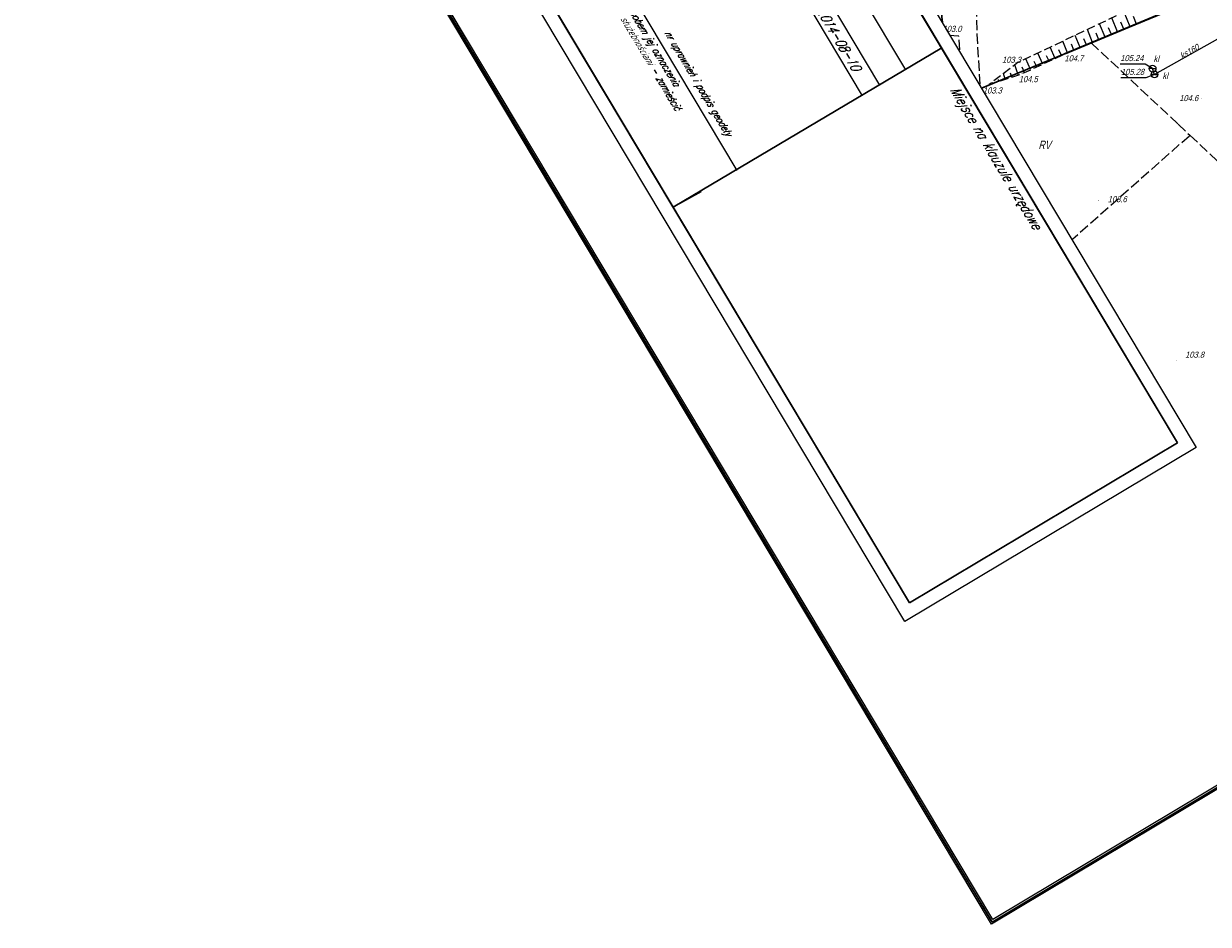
# Model space of a CAD drawing. Extents: x 6530721 to 6531385, y 5978377 to 5979143.
# Tile 1 of 146: x 6530873 to 6531048, y 5978503 to 5978636. Entities that reach past the tile are written whole.
import ezdxf
from ezdxf.enums import TextEntityAlignment as Align

# ---------------------------------------------------------------- set-up
doc = ezdxf.new("R2010")
doc.units = 0
doc.set_wipeout_variables(frame=1)
for name, pattern in [('AB_rokocin 2014-08-13 AC2004$0$1.5_0.5', [2, 1.5, -0.5]), ('AB_rokocin 2014-08-13 AC2004$0$823-500', [1.75, 1.25, -0.5]), ('AB_rokocin 2014-08-13 AC2004$0$l217_500', [2, 1.5, -0.5]), ('AB_rokocin 2014-08-13 AC2004$0$l219_500', [0])]:
    doc.linetypes.add(name, pattern=pattern)
for name, color, linetype, lineweight in [('AB-wymiarowa', 7, 'Continuous', 30), ('AB_rokocin 2014-08-13 AC2004$0$!arkusz4', 7, 'Continuous', 18), ('AB_rokocin 2014-08-13 AC2004$0$203-Punkt załamania granicy działki nie stabilizowany', 7, 'Continuous', 18), ('AB_rokocin 2014-08-13 AC2004$0$209-Opis konturu klasyfikacyjnego', 7, 'Continuous', 18), ('AB_rokocin 2014-08-13 AC2004$0$217-Granica konturu klasyfikcyjnego', 7, 'Continuous', 18), ('AB_rokocin 2014-08-13 AC2004$0$219-Linia granicy', 7, 'Continuous', 18), ('AB_rokocin 2014-08-13 AC2004$0$820-Skarpa nieumocniona', 7, 'Continuous', 18), ('AB_rokocin 2014-08-13 AC2004$0$823-Szczyt skarpy nieumocninej', 7, 'Continuous', 18), ('AB_rokocin 2014-08-13 AC2004$0$824-Podnóże skarpy nieumocninej', 7, 'Continuous', 18), ('AB_rokocin 2014-08-13 AC2004$0$jezdnia (powierzchnia)', 7, 'Continuous', 18), ('AB_rokocin 2014-08-13 AC2004$0$ogrodzenie trwałe (linia)', 7, 'Continuous', 18), ('AB_rokocin 2014-08-13 AC2004$0$osadnik kanalizacji lokalnej (dół Chambeau) (powierzchnia)-SK - symbol', 7, 'Continuous', 18), ('AB_rokocin 2014-08-13 AC2004$0$osadnik kanalizacji lokalnej (dół Chambeau) (powierzchnia)-SK - symbol-Atr17', 7, 'Continuous', 18), ('AB_rokocin 2014-08-13 AC2004$0$osadnik kanalizacji lokalnej (dół Chambeau) (powierzchnia)-SK - symbol-Atr2', 7, 'Continuous', 18), ('AB_rokocin 2014-08-13 AC2004$0$przewód kanalizacyjny (linia)-SK', 7, 'Continuous', 18), ('AB_rokocin 2014-08-13 AC2004$0$przewód kanalizacyjny (linia)-SK-Atr1', 7, 'Continuous', 18), ('AB_rokocin 2014-08-13 AC2004$0$punkt wysokościowy naturalny', 7, 'Continuous', 18), ('AB_rokocin 2014-08-13 AC2004$0$punkt wysokościowy naturalny-Atr2', 7, 'Continuous', 18)]:
    doc.layers.add(name, color=color, linetype=linetype, lineweight=lineweight)
doc.styles.add('AB_rokocin 2014-08-13 AC2004$0$Standard', font='txt')
doc.styles.add('AB_rokocin 2014-08-13 AC2004$0$Style-ITALIC_1250', font='ITALIC_1250.shx')
doc.linetypes.add('AB_rokocin 2014-08-13 AC2004$0$902-500', pattern='A,3.75,0,[1,ksztalty.shx,S=0.5,R=0,X=0,Y=0],3.75', length=7.5)

# ---------------------------------------------------------------- blocks, each defined once
blk = doc.blocks.new('AB_rokocin 2014-08-13 AC2004$0$PW01')
at = {"linetype": 'Continuous', "lineweight": 13}
h = blk.add_hatch(color=0, dxfattribs=at)
edge = h.paths.add_edge_path()
edge.add_arc((0, 0), 0.045, 0, 360)
blk = doc.blocks.new('AB_rokocin 2014-08-13 AC2004$0$US07')
at = {"color": 0, "linetype": 'Continuous', "lineweight": 13}
for q in [(-0.5, 0), (0.5, 0)]:
    blk.add_line((0, 0), q, dxfattribs=at)
blk.add_circle((0, 0), 0.5, dxfattribs=at)
blk = doc.blocks.new('AB_rokocin 2014-08-13 AC2004$0$203')
at = {"linetype": 'Continuous', "lineweight": 0}
h = blk.add_hatch(color=0, dxfattribs=at)
edge = h.paths.add_edge_path()
edge.add_arc((0, 0), 0.045, 0, 360)
blk = doc.blocks.new('AB_rokocin 2014-08-13 AC2004')
at = {"layer": 'AB_rokocin 2014-08-13 AC2004$0$217-Granica konturu klasyfikcyjnego', "color": 3, "linetype": 'AB_rokocin 2014-08-13 AC2004$0$l217_500', "lineweight": 18, "flags": 128}
for points in [[(6531003.58, 5978724.41), (6531009.36, 5978624.14)], [(6531003.58, 5978724.41), (6531009.36, 5978624.14)], [(6531030.64, 5978632.96), (6531064.84, 5978647.14)], [(6531009.36, 5978624.14), (6531030.64, 5978632.96)], [(6531030.64, 5978632.96), (6531043.46, 5978620.97)], [(6531009.36, 5978624.14), (6531009.41, 5978623.28)], [(6531043.46, 5978620.97), (6531045.22, 5978619.32)], [(6531026.04, 5978602.37), (6531045.22, 5978619.32)], [(6531045.22, 5978619.32), (6531063.91, 5978601.82)]]:
    blk.add_lwpolyline(points, dxfattribs=at)
at = {"layer": 'AB_rokocin 2014-08-13 AC2004$0$219-Linia granicy', "color": 92, "linetype": 'AB_rokocin 2014-08-13 AC2004$0$l219_500', "lineweight": 30, "flags": 128}
for points in [[(6531009.36, 5978624.14), (6531003.58, 5978724.41)], [(6531009.36, 5978624.14), (6531003.58, 5978724.41)], [(6531064.84, 5978647.14), (6531009.36, 5978624.14)], [(6531009.41, 5978623.28), (6531009.36, 5978624.14)]]:
    blk.add_lwpolyline(points, dxfattribs=at)
at = {"layer": 'AB_rokocin 2014-08-13 AC2004$0$820-Skarpa nieumocniona', "color": 252, "linetype": 'Continuous', "lineweight": 18}
for p, q in [((6531034.55, 5978634.57), (6531033.69, 5978636.63)), ((6531036.4, 5978635.34), (6531035.5, 5978637.49)), ((6531037.32, 5978635.72), (6531036.87, 5978636.82)), ((6531030.86, 5978633.03), (6531030.08, 5978634.91)), ((6531032.71, 5978633.8), (6531031.89, 5978635.77)), ((6531033.63, 5978634.18), (6531033.21, 5978635.19)), ((6531035.48, 5978634.95), (6531035.04, 5978636.01)), ((6531027.17, 5978631.49), (6531026.46, 5978633.19)), ((6531029.02, 5978632.26), (6531028.27, 5978634.05)), ((6531029.94, 5978632.65), (6531029.56, 5978633.56)), ((6531031.78, 5978633.42), (6531031.38, 5978634.38)), ((6531023.53, 5978629.83), (6531022.79, 5978631.45)), ((6531025.35, 5978630.67), (6531024.59, 5978632.31)), ((6531026.25, 5978631.09), (6531025.88, 5978631.91)), ((6531028.09, 5978631.88), (6531027.73, 5978632.75)), ((6531019.87, 5978628.22), (6531019.38, 5978629.71)), ((6531021.71, 5978629), (6531020.98, 5978630.59)), ((6531022.62, 5978629.41), (6531022.25, 5978630.22)), ((6531024.44, 5978630.25), (6531024.06, 5978631.06)), ((6531017.97, 5978627.59), (6531017.7, 5978628.42)), ((6531018.92, 5978627.9), (6531018.73, 5978628.48)), ((6531020.81, 5978628.58), (6531020.44, 5978629.37)), ((6531016.07, 5978626.97), (6531016.02, 5978627.13)), ((6531017.02, 5978627.28), (6531016.94, 5978627.53))]:
    blk.add_line(p, q, dxfattribs=at)
at = {"layer": 'AB_rokocin 2014-08-13 AC2004$0$823-Szczyt skarpy nieumocninej', "color": 252, "linetype": 'AB_rokocin 2014-08-13 AC2004$0$823-500', "lineweight": 18, "flags": 128}
blk.add_lwpolyline([(6531015.6, 5978626.81), (6531020.4, 5978628.39), (6531026.78, 5978631.33), (6531045.09, 5978638.96), (6531062.58, 5978646.16), (6531063.38, 5978646.98)], dxfattribs=at)
at = {"layer": 'AB_rokocin 2014-08-13 AC2004$0$824-Podnóże skarpy nieumocninej', "color": 252, "linetype": 'AB_rokocin 2014-08-13 AC2004$0$823-500', "lineweight": 18, "flags": 128}
blk.add_lwpolyline([(6531063.38, 5978646.98), (6531061.73, 5978647.96), (6531043.52, 5978641.3), (6531019.82, 5978630.04), (6531015.6, 5978626.81)], dxfattribs=at)
at = {"layer": 'AB_rokocin 2014-08-13 AC2004$0$jezdnia (powierzchnia)', "color": 252, "linetype": 'AB_rokocin 2014-08-13 AC2004$0$1.5_0.5', "lineweight": 18, "flags": 128}
for points in [[(6531012.57, 5978664.3), (6531013.07, 5978650.54), (6531013.54, 5978642.52), (6531013.78, 5978634.22), (6531014.58, 5978620.36), (6531014.75, 5978616.57)], [(6531005.73, 5978634.39), (6531004.48, 5978635.96)], [(6531011.12, 5978633.95), (6531007.34, 5978634.12), (6531005.72, 5978634.39)], [(6531012.07, 5978619.93), (6531011.72, 5978624.53), (6531011.12, 5978633.95)]]:
    blk.add_lwpolyline(points, dxfattribs=at)
at = {"layer": 'AB_rokocin 2014-08-13 AC2004$0$ogrodzenie trwałe (linia)', "color": 252, "linetype": 'AB_rokocin 2014-08-13 AC2004$0$902-500', "lineweight": 35, "flags": 128}
blk.add_lwpolyline([(6531062.58, 5978646.16), (6531045.09, 5978638.96), (6531026.78, 5978631.33)], dxfattribs=at)
at = {"layer": 'AB_rokocin 2014-08-13 AC2004$0$osadnik kanalizacji lokalnej (dół Chambeau) (powierzchnia)-SK - symbol-Atr2', "color": 34, "linetype": 'ByBlock', "flags": 128}
for points in [[(6531039.7, 5978629.15), (6531038.6, 5978629.81), (6531034.94, 5978629.81)], [(6531039.98, 5978628.3), (6531038.71, 5978627.77), (6531035.03, 5978627.77)]]:
    blk.add_lwpolyline(points, dxfattribs=at)
at = {"layer": 'AB_rokocin 2014-08-13 AC2004$0$przewód kanalizacyjny (linia)-SK', "color": 34, "linetype": 'Continuous', "lineweight": 18, "flags": 128}
blk.add_lwpolyline([(6531061.37, 5978624.7), (6531061.68, 5978625.77), (6531051.76, 5978634.88), (6531039.98, 5978628.3), (6531039.7, 5978629.15)], dxfattribs=at)
at = {"layer": 'AB_rokocin 2014-08-13 AC2004$0$203-Punkt załamania granicy działki nie stabilizowany', "color": 7, "linetype": 'Continuous', "lineweight": 18, "rotation": 171.887}
blk.add_blockref('AB_rokocin 2014-08-13 AC2004$0$203', (6531009.36, 5978624.14), dxfattribs=at)
at = {"layer": 'AB_rokocin 2014-08-13 AC2004$0$osadnik kanalizacji lokalnej (dół Chambeau) (powierzchnia)-SK - symbol', "color": 7, "linetype": 'Continuous', "lineweight": 18}
for p in [(6531039.7, 5978629.15), (6531039.98, 5978628.3)]:
    blk.add_blockref('AB_rokocin 2014-08-13 AC2004$0$US07', p, dxfattribs=at)
at = {"layer": 'AB_rokocin 2014-08-13 AC2004$0$punkt wysokościowy naturalny', "color": 7, "linetype": 'Continuous', "lineweight": 13}
for p in [(6531005.73, 5978634.39), (6531011.12, 5978633.95), (6531026.78, 5978631.33), (6531019.82, 5978630.04), (6531020.4, 5978628.39), (6531015.6, 5978626.81), (6531046.89, 5978624.69), (6531031.7, 5978609.72), (6531043.29, 5978586.11)]:
    blk.add_blockref('AB_rokocin 2014-08-13 AC2004$0$PW01', p, dxfattribs=at)
at = {"layer": 'AB_rokocin 2014-08-13 AC2004$0$209-Opis konturu klasyfikacyjnego', "color": 3, "linetype": 'Continuous', "lineweight": 20, "style": 'AB_rokocin 2014-08-13 AC2004$0$Standard', "oblique": 15, "width": 0.785}
blk.add_text('RV', height=1.25, dxfattribs=at).set_placement((6531022.85, 5978617.27))
at = {"layer": 'AB_rokocin 2014-08-13 AC2004$0$osadnik kanalizacji lokalnej (dół Chambeau) (powierzchnia)-SK - symbol-Atr17', "color": 7, "linetype": 'ByBlock', "lineweight": 20, "style": 'AB_rokocin 2014-08-13 AC2004$0$Standard', "oblique": 15, "width": 0.9}
for p in [(6531039.84, 5978630.15), (6531041.16, 5978627.64)]:
    blk.add_text('kl', height=0.9, dxfattribs=at).set_placement(p)
at = {"layer": 'AB_rokocin 2014-08-13 AC2004$0$osadnik kanalizacji lokalnej (dół Chambeau) (powierzchnia)-SK - symbol-Atr2', "color": 34, "linetype": 'ByBlock', "lineweight": 20, "style": 'AB_rokocin 2014-08-13 AC2004$0$Standard', "oblique": 15, "width": 0.9}
for s, p in [('105.24', (6531034.94, 5978630.26)), ('105.28', (6531035.03, 5978628.22))]:
    blk.add_text(s, height=0.9, dxfattribs=at).set_placement(p)
at = {"layer": 'AB_rokocin 2014-08-13 AC2004$0$przewód kanalizacyjny (linia)-SK-Atr1', "color": 34, "linetype": 'ByBlock', "lineweight": 20, "style": 'AB_rokocin 2014-08-13 AC2004$0$Standard', "oblique": 15, "width": 0.9}
blk.add_text('ks160', height=0.9, rotation=29.186, dxfattribs=at).set_placement((6531044.05, 5978630.57))
at = {"layer": 'AB_rokocin 2014-08-13 AC2004$0$punkt wysokościowy naturalny-Atr2', "color": 252, "linetype": 'ByBlock', "lineweight": 20, "style": 'AB_rokocin 2014-08-13 AC2004$0$Standard', "oblique": 15, "width": 0.9}
for s, p in [('103.0', (6531008.71, 5978634.57)), ('102.6', (6531001.6, 5978631.64)), ('103.3', (6531017.49, 5978630.01)), ('104.7', (6531026.69, 5978630.22)), ('104.5', (6531019.96, 5978627.15)), ('103.3', (6531014.67, 5978625.48)), ('104.6', (6531043.64, 5978624.36)), ('103.6', (6531033.09, 5978609.44)), ('103.8', (6531044.51, 5978586.49))]:
    blk.add_text(s, height=0.9, dxfattribs=at).set_placement(p)
at = {"linetype": 'ByBlock'}
blk.add_wipeout([(6530875.99, 5978760.34), (6530918.96, 5978786.03), (6531046.13, 5978573.25), (6531003.16, 5978547.57)], dxfattribs=at).dxf.layer = 'AB_rokocin 2014-08-13 AC2004$0$!arkusz4'
at = {"layer": 'AB_rokocin 2014-08-13 AC2004$0$!arkusz4', "color": 7, "linetype": 'Continuous', "lineweight": 30}
for p, q in [((6530918.27, 5978783.28), (6531043.39, 5978573.94)), ((6530878.74, 5978759.65), (6531003.85, 5978550.31)), ((6531008.58, 5978632.2), (6530968.94, 5978608.72)), ((6531043.39, 5978573.94), (6531003.85, 5978550.31))]:
    blk.add_line(p, q, dxfattribs=at)
at = {"layer": 'AB_rokocin 2014-08-13 AC2004$0$!arkusz4', "linetype": 'Continuous'}
for p, q in [((6530878.74, 5978759.65), (6531003.1, 5978551.57)), ((6530968.94, 5978608.72), (6530973.12, 5978611))]:
    blk.add_line(p, q, dxfattribs=at)
at = {"layer": 'AB_rokocin 2014-08-13 AC2004$0$!arkusz4', "color": 7, "linetype": 'Continuous', "lineweight": 18}
for p, q in [((6530973.77, 5978690.43), (6531043.39, 5978573.94)), ((6530968.42, 5978687.23), (6531003.23, 5978628.98)), ((6530964.61, 5978684.96), (6530999.42, 5978626.7)), ((6530962.02, 5978683.43), (6530996.85, 5978625.16)), ((6530943.58, 5978672.3), (6530978.34, 5978614.13))]:
    blk.add_line(p, q, dxfattribs=at)
at = {"layer": 'AB_rokocin 2014-08-13 AC2004$0$!arkusz4', "color": 7, "linetype": 'Continuous', "lineweight": 0}
blk.add_lwpolyline([(6531015.95, 5978502.88), (6530759.65, 5978931.7), (6530925.77, 5979030.98), (6531182.06, 5978602.16)], close=True, dxfattribs=at)
blk.add_lwpolyline([(6530759.65, 5978931.7), (6530925.77, 5979030.98), (6531182.06, 5978602.16), (6531016.03, 5978503.22), (6530759.65, 5978931.7)], dxfattribs=at)
blk.add_lwpolyline([(6530759.65, 5978931.7), (6530925.77, 5979030.98), (6531182.06, 5978602.16), (6531016.03, 5978503.22), (6530759.65, 5978931.7)], dxfattribs=at)
at = {"layer": 'AB_rokocin 2014-08-13 AC2004$0$!arkusz4', "color": 7, "linetype": 'Continuous', "lineweight": 30}
blk.add_lwpolyline([(6531016.03, 5978503.22), (6530759.99, 5978931.61), (6530925.68, 5979030.64), (6531181.74, 5978602.25)], close=True, dxfattribs=at)
at = {"layer": 'AB_rokocin 2014-08-13 AC2004$0$!arkusz4', "color": 7, "linetype": 'Continuous', "lineweight": 18}
blk.add_lwpolyline([(6531016.12, 5978503.57), (6530760.34, 5978931.53), (6530925.59, 5979030.3), (6531181.38, 5978602.34)], close=True, dxfattribs=at)
at = {"layer": 'AB_rokocin 2014-08-13 AC2004$0$!arkusz4', "linetype": 'Continuous'}
for points in [[(6530918.96, 5978786.03), (6531046.13, 5978573.25), (6531003.16, 5978547.57), (6530875.99, 5978760.34)], [(6530918.27, 5978783.28), (6531043.39, 5978573.94), (6531003.85, 5978550.31), (6530878.74, 5978759.65)]]:
    blk.add_lwpolyline(points, close=True, dxfattribs=at)
at = {"layer": 'AB_rokocin 2014-08-13 AC2004$0$!arkusz4', "color": 7, "linetype": 'ByBlock', "lineweight": 18, "style": 'AB_rokocin 2014-08-13 AC2004$0$Style-ITALIC_1250', "oblique": 15, "width": 0.8}
for s, p in [('na mapie, a w przypadku kiedy nie wykonano ustalenia obciążeń służebnościami - zamieścić', (6530941.16, 5978669.9)), ('*) Należy podać skrótowy opis służebności gruntowej wraz ze sposobem jej oznaczenia', (6530942.6, 5978670.76)), ('nr uprawnień i podpis geodety', (6530967.64, 5978634.4))]:
    blk.add_text(s, height=1.08, rotation=300.8659, dxfattribs=at).set_placement(p)
at = {"layer": 'AB_rokocin 2014-08-13 AC2004$0$!arkusz4', "color": 7, "linetype": 'Continuous', "lineweight": 18, "style": 'AB_rokocin 2014-08-13 AC2004$0$Style-ITALIC_1250', "oblique": 15, "width": 0.8}
blk.add_text('Starogard Gd. 2014-08-10', height=1.44, rotation=300.8659, dxfattribs=at).set_placement((6530985.33, 5978648.4), align=Align.TOP_LEFT)
at = {"layer": 'AB_rokocin 2014-08-13 AC2004$0$!arkusz4', "color": 7, "linetype": 'Continuous', "lineweight": 20, "style": 'AB_rokocin 2014-08-13 AC2004$0$Style-ITALIC_1250', "oblique": 15, "width": 0.8}
blk.add_text('Miejsce na klauzule urzędowe', height=1.5, rotation=300.8659, dxfattribs=at).set_placement((6531016.59, 5978616.05), align=Align.MIDDLE_CENTER)

msp = doc.modelspace()

# ---------------------------------------------------------------- block references
at = {"layer": 'AB-wymiarowa'}
msp.add_blockref('AB_rokocin 2014-08-13 AC2004', (0, 0), dxfattribs=at)

doc.saveas('drawing.dxf')
